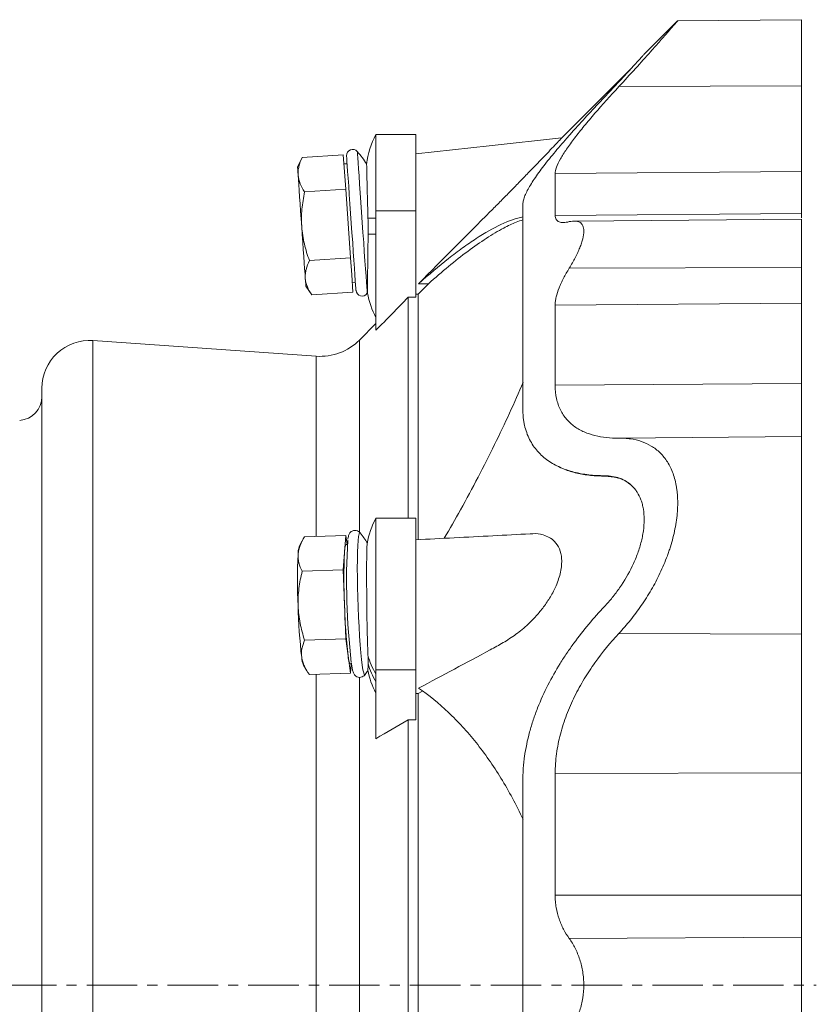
# Model space of a CAD drawing. Header units: millimetres. Extents: x -49 to 952, y -254 to 809.
# Tile 7 of 10: x 158 to 358, y 556 to 803. Entities that reach past the tile are written whole.
import ezdxf

# ---------------------------------------------------------------- set-up
doc = ezdxf.new("R2010")
doc.units = ezdxf.units.MM
doc.linetypes.add('CENTERX2', pattern=[20.32, 12.7, -2.54, 2.54, -2.54])
doc.layers.add('FORMAT', color=7, linetype='Continuous')

msp = doc.modelspace()

# ---------------------------------------------------------------- linework, layer by layer
at = {"color": 7, "linetype": 'Continuous', "lineweight": 15}
for p, q in [((323.6, 803.17), (315.2, 794.77)), ((354.74, 803.47), (323.6, 803.19)), ((312.19, 791.47), (294.43, 773.7)), ((257.74, 774.57), (247.74, 774.57)), ((247.74, 755.4), (247.74, 774.57)), ((257.74, 755.4), (257.74, 774.57)), ((229.2, 768.78), (228.03, 766.37)), ((239.54, 769.5), (229.2, 768.78)), ((239.54, 769.5), (239.84, 765.18)), ((240.5, 767.24), (239.7, 767.19)), ((239.84, 765.18), (240.14, 760.86)), ((240.14, 760.86), (229.81, 760.14)), ((240.14, 760.86), (240.75, 752.22)), ((247.74, 725.34), (247.74, 755.4)), ((257.74, 733.64), (257.74, 755.4)), ((354.74, 753.28), (298.08, 752.79)), ((240.75, 752.22), (241.35, 743.59)), ((241.35, 743.59), (231.02, 742.86)), ((241.35, 743.59), (241.65, 739.27)), ((354.74, 741.14), (296.35, 740.94)), ((241.65, 739.27), (241.95, 734.95)), ((230.12, 736.45), (231.62, 734.22)), ((241.79, 737.26), (242.59, 737.32)), ((260.94, 737.06), (258.34, 734.43)), ((260.94, 737.06), (258.47, 737.06)), ((241.95, 734.95), (231.62, 734.22)), ((255.86, 678.11), (255.86, 733.64)), ((257.74, 733.64), (255.86, 733.64)), ((258.34, 734.43), (257.74, 734.43)), ((258.34, 672.7), (258.34, 734.43)), ((247.74, 727.02), (243.61, 722.88)), ((232.73, 718.82), (176.58, 722.74)), ((163.74, 560.64), (163.74, 710.77)), ((354.74, 698.61), (308.9, 698.21)), ((305.22, 688.76), (305.36, 688.65)), ((257.74, 678.11), (247.74, 678.11)), ((247.74, 639.9), (247.74, 678.11)), ((257.74, 639.9), (257.74, 678.11)), ((240.14, 673.74), (229.81, 673.38)), ((240.14, 673.74), (239.84, 669.41)), ((240.47, 671.43), (240.14, 673.74)), ((243.78, 674.35), (243.77, 674.37)), ((229.23, 672.39), (228.46, 670.93)), ((240.54, 671.44), (240.22, 671.42)), ((239.84, 669.41), (239.54, 665.07)), ((239.54, 665.07), (229.2, 664.71)), ((239.54, 665.07), (239.84, 656.42)), ((239.84, 656.42), (240.14, 647.76)), ((240.14, 647.76), (229.81, 647.4)), ((240.14, 647.76), (240.75, 643.44)), ((240.75, 643.44), (241.35, 639.12)), ((229.5, 641.11), (230.37, 639.71)), ((241.35, 639.12), (231.02, 638.76)), ((241.27, 641.44), (241.58, 641.45)), ((241.35, 639.12), (241.51, 641.45)), ((247.74, 622.6), (247.74, 639.9)), ((257.74, 627.38), (257.74, 639.9)), ((245.02, 638.75), (245.03, 638.77)), ((259.48, 634.55), (258.34, 633.94)), ((258.34, 633.94), (257.74, 633.94)), ((258.34, 487.34), (258.34, 633.94)), ((257.74, 627.38), (255.86, 627.38)), ((255.86, 493.91), (255.86, 627.38)), ((354.74, 572.67), (296.35, 572.36)), ((163.74, 410.51), (163.74, 560.64))]:
    msp.add_line(p, q, dxfattribs=at)
at = {"color": 8, "linetype": 'Continuous', "lineweight": 0}
for p, q in [((354.74, 786.83), (308.84, 786.63)), ((354.74, 765.26), (292.82, 764.74)), ((247.74, 753.57), (245.74, 753.57)), ((257.74, 755.4), (247.74, 755.4)), ((354.74, 754.75), (292.82, 754.25)), ((247.74, 749.54), (245.78, 749.54)), ((354.74, 732.13), (292.82, 731.69)), ((176.58, 560.64), (176.58, 722.74)), ((243.61, 674.66), (243.61, 722.88)), ((232.73, 673.48), (232.73, 718.82)), ((354.74, 711.91), (292.82, 711.53)), ((354.74, 648.86), (308.84, 649.07)), ((257.74, 639.9), (247.74, 639.9)), ((232.73, 560.64), (232.73, 638.82)), ((243.61, 560.64), (243.61, 638.11)), ((354.74, 613.98), (292.82, 613.85)), ((354.74, 583.26), (292.82, 583.2)), ((176.58, 398.54), (176.58, 560.64)), ((232.73, 482.46), (232.73, 560.64)), ((243.61, 483.16), (243.61, 560.64))]:
    msp.add_line(p, q, dxfattribs=at)
at = {"color": 7, "linetype": 'Continuous', "lineweight": 15, "flags": 128}
for points in [[(294.43, 773.73), (276.23, 771.73), (257.74, 769.7)], [(240.36, 769.2), (240.37, 769.1), (240.4, 768.65), (240.46, 767.86), (240.53, 766.73), (240.63, 765.29), (240.75, 763.57), (240.89, 761.62), (241.04, 759.46), (241.2, 757.16), (241.37, 754.74), (241.54, 752.28)], [(228.03, 766.37), (228.04, 766.24), (228.06, 765.86), (228.11, 765.23), (228.17, 764.37)], [(228.17, 764.37), (228.24, 763.28), (228.34, 761.99), (228.44, 760.52), (228.55, 758.89), (228.67, 757.13), (228.8, 755.28), (228.94, 753.36), (229.07, 751.41)], [(229.07, 751.41), (229.21, 749.46), (229.35, 747.54), (229.48, 745.68), (229.6, 743.93), (229.71, 742.3), (229.81, 740.83), (229.91, 739.54), (229.98, 738.45)], [(241.54, 752.28), (241.72, 749.82), (241.89, 747.4), (242.05, 745.1), (242.2, 742.94), (242.33, 740.99), (242.45, 739.27), (242.55, 737.83), (242.63, 736.7), (242.69, 735.91), (242.72, 735.46), (242.73, 735.36)], [(229.98, 738.45), (230.04, 737.58), (230.09, 736.96), (230.11, 736.57), (230.12, 736.45)], [(289.72, 693.59), (289.82, 693.5), (289.91, 693.42)]]:
    msp.add_lwpolyline(points, dxfattribs=at)
at = {"color": 8, "linetype": 'Continuous', "lineweight": 0, "flags": 128}
for points in [[(243.06, 770.31), (243.07, 770.13), (243.11, 769.59), (243.17, 768.7), (243.26, 767.48), (243.36, 765.95), (243.49, 764.15), (243.63, 762.12), (243.79, 759.88), (243.95, 757.5), (244.13, 755.01), (244.3, 752.47)], [(244.3, 752.47), (244.48, 749.94), (244.66, 747.45), (244.82, 745.06), (244.98, 742.83), (245.12, 740.79), (245.25, 738.99), (245.35, 737.47), (245.44, 736.25), (245.5, 735.36), (245.54, 734.82), (245.55, 734.64)], [(243.77, 674.37), (243.63, 674.41), (243.49, 674.1), (243.36, 673.44), (243.26, 672.43), (243.17, 671.1), (243.11, 669.48), (243.07, 667.59), (243.06, 665.48), (243.07, 663.18), (243.11, 660.75), (243.17, 658.24), (243.26, 655.69), (243.36, 653.16), (243.49, 650.7), (243.63, 648.35), (243.79, 646.18), (243.95, 644.21), (244.13, 642.5), (244.3, 641.07)], [(244.3, 641.07), (244.48, 639.96), (244.66, 639.19), (244.82, 638.77), (244.98, 638.71), (245.02, 638.75)]]:
    msp.add_lwpolyline(points, dxfattribs=at)
at = {"color": 7, "linetype": 'Continuous', "lineweight": 15}
for centre, radius, start, end in [((266.49, 764.57), 21.25, 151.9275, 173.0842), ((241.89, 769.31), 1.53, 40.5838, 184), ((220.27, 750.79), 30, 33.0351, 40.5838), ((244.26, 735.46), 1.53, 184, 327.4162), ((220.27, 750.79), 30, 327.4162, 327.5529), ((266.49, 738.54), 21.25, 190.427, 208.0725), ((175.74, 710.77), 12, 86, 180), ((233.71, 732.78), 14, 266, 315), ((157.74, 708.66), 6, 274, 0), ((266.49, 668.11), 21.25, 151.9275, 170.377), ((220.27, 655.72), 30, 32.3427, 38.4448), ((243.61, 669.74), 3.79, 153.5487, 184.9938), ((419.75, 662.31), 179.39, 176.743, 186.5761), ((373.77, 662.5), 145.75, 177.4458, 182.5542), ((234.1, 669.09), 5.94, 161.9944, 180.9192), ((385.45, 662.91), 145.75, 177.4458, 182.5542), ((386.1, 660.11), 146.31, 181.4477, 186.5426), ((374.43, 659.71), 146.31, 181.4477, 186.5426), ((235.08, 643.36), 6.01, 183.0946, 201.9276), ((244.14, 643.26), 3.4, 176.9639, 212.3998), ((220.27, 655.72), 30, 325.5601, 327.9586), ((266.49, 644.09), 21.25, 191.5633, 208.0725)]:
    msp.add_arc(centre, radius, start, end, dxfattribs=at)
at = {"color": 8, "linetype": 'Continuous', "lineweight": 0}
for centre, radius, start, end in [((262.13, 647.83), 16.93, 194.4955, 211.7535), ((262.15, 645.82), 16.94, 194.9416, 211.7478)]:
    msp.add_arc(centre, radius, start, end, dxfattribs=at)
at = {"color": 7, "linetype": 'Continuous', "lineweight": 15}
for points, knots in [([(308.84, 786.63), (310.25, 788.17), (313.1, 791.28), (316.55, 795.14), (319.3, 798.24), (321.21, 800.42), (322.59, 802), (323.36, 802.89), (323.7, 803.28), (323.61, 803.18), (323.6, 803.17)], [0, 0, 0, 0, 0.180054, 0.364724, 0.500804, 0.640363, 0.755634, 0.874097, 0.989466, 1, 1, 1, 1]), ([(354.74, 803.47), (354.74, 803.47), (354.74, 803.35), (354.74, 802.89), (354.74, 802.55), (354.74, 801.66), (354.74, 801.12), (354.74, 799.85), (354.74, 799.13), (354.74, 797.55), (354.74, 796.7), (354.74, 794.89), (354.74, 793.94), (354.74, 791.97), (354.74, 790.96), (354.74, 788.91), (354.74, 787.87), (354.74, 786.83)], [0, 0, 0, 0, 0.125, 0.125, 0.25, 0.25, 0.375, 0.375, 0.5, 0.5, 0.625, 0.625, 0.75, 0.75, 0.875, 0.875, 1, 1, 1, 1]), ([(315.2, 794.77), (315.2, 794.77), (315.13, 794.69), (314.93, 794.47), (314.84, 794.38), (314.64, 794.16), (314.53, 794.03), (314.13, 793.59), (313.82, 793.24), (313.26, 792.64), (313.07, 792.42), (312.65, 791.96), (312.42, 791.72), (311.27, 790.47), (310.21, 789.31), (308.43, 787.4), (307.82, 786.74), (306.55, 785.39), (305.89, 784.69), (305.22, 783.98)], [0, 0, 0, 0, 0.125, 0.125, 0.1875, 0.1875, 0.25, 0.25, 0.375, 0.375, 0.4375, 0.4375, 0.5, 0.5, 0.75, 0.75, 0.875, 0.875, 1, 1, 1, 1]), ([(292.82, 764.74), (292.82, 765.19), (292.93, 765.73), (293.37, 766.97), (293.7, 767.66), (294.34, 768.81), (294.58, 769.22), (295.11, 770.05), (295.39, 770.48), (296.29, 771.8), (296.97, 772.73), (298.08, 774.19), (298.47, 774.69), (299.28, 775.7), (299.69, 776.21), (300.98, 777.77), (301.88, 778.84), (304.69, 782.08), (306.71, 784.32), (308.84, 786.63)], [0, 0, 0, 0, 0.125, 0.125, 0.25, 0.25, 0.3125, 0.3125, 0.375, 0.375, 0.5, 0.5, 0.5625, 0.5625, 0.625, 0.625, 0.75, 0.75, 1, 1, 1, 1]), ([(354.74, 765.26), (354.74, 766.04), (354.74, 767.11), (354.74, 769.8), (354.74, 771.43), (354.74, 775.17), (354.74, 777.27), (354.74, 781.84), (354.74, 784.29), (354.74, 786.83)], [0, 0, 0, 0, 0.25, 0.25, 0.5, 0.5, 0.75, 0.75, 1, 1, 1, 1]), ([(305.22, 783.98), (302.51, 781.13), (299.93, 778.35), (296.92, 774.99), (296.33, 774.32), (295.17, 773.01), (294.61, 772.36), (292.98, 770.45), (291.96, 769.22), (290.06, 766.84), (289.19, 765.69), (288.02, 764.05), (287.65, 763.51), (286.97, 762.48), (286.66, 761.99), (285.83, 760.56), (285.4, 759.69), (285.03, 758.72), (284.97, 758.53), (284.86, 758.16), (284.81, 757.99), (284.7, 757.47), (284.66, 757.16), (284.66, 756.87)], [0, 0, 0, 0, 0.25, 0.25, 0.3125, 0.3125, 0.375, 0.375, 0.5, 0.5, 0.625, 0.625, 0.6875, 0.6875, 0.75, 0.75, 0.875, 0.875, 0.90625, 0.90625, 0.9375, 0.9375, 1, 1, 1, 1]), ([(258.47, 737.06), (264.48, 743.11), (271.28, 749.96), (278.91, 757.62), (281.33, 760.06), (283.72, 762.51), (285.97, 764.83), (288.05, 766.98), (289.93, 768.94), (291.65, 770.75), (293.19, 772.39), (294.1, 773.35), (294.44, 773.72), (294.43, 773.71), (294.43, 773.7)], [0, 0, 0, 0, 0.437747, 0.496278, 0.554741, 0.614471, 0.674182, 0.726734, 0.780028, 0.832666, 0.887064, 0.949936, 0.981126, 1, 1, 1, 1]), ([(228.17, 764.37), (228.14, 764.73), (228.15, 765.1), (228.22, 765.84), (228.29, 766.21), (228.56, 767.31), (228.85, 768.05), (229.2, 768.78)], [0, 0, 0, 0, 0.25, 0.25, 0.5, 0.5, 1, 1, 1, 1]), ([(245.74, 753.57), (245.72, 754.42), (245.67, 756.15), (245.6, 758.58), (245.55, 760.83), (245.5, 762.81), (245.46, 764.48), (245.43, 765.79), (245.41, 766.69), (245.4, 767.15), (245.4, 767.14), (245.4, 767.13)], [0, 0, 0, 0, 0.114414, 0.232145, 0.346583, 0.464319, 0.579128, 0.697224, 0.812808, 0.931699, 1, 1, 1, 1]), ([(229.81, 760.14), (229.35, 760.82), (228.96, 761.51), (228.4, 762.91), (228.22, 763.63), (228.17, 764.37)], [0, 0, 0, 0, 0.5, 0.5, 1, 1, 1, 1]), ([(229.81, 760.14), (229.5, 758.71), (229.26, 757.24), (229, 754.33), (228.97, 752.87), (229.07, 751.41)], [0, 0, 0, 0, 0.5, 0.5, 1, 1, 1, 1]), ([(284.66, 756.87), (284.66, 754.6), (284.66, 751.8), (284.66, 745.14), (284.66, 741.29), (284.66, 732.62), (284.66, 727.81), (284.66, 717.35), (284.66, 711.7), (284.66, 705.72)], [0, 0, 0, 0, 0.25, 0.25, 0.5, 0.5, 0.75, 0.75, 1, 1, 1, 1]), ([(284.79, 753.9), (283.03, 753.53), (281.17, 752.87), (277.21, 751.02), (275.12, 749.83), (271.81, 747.67), (270.68, 746.89), (268.94, 745.63), (268.35, 745.19), (267.16, 744.3), (266.57, 743.83), (263.55, 741.46), (261.05, 739.35), (258.47, 737.06)], [0, 0, 0, 0, 0.25, 0.25, 0.5, 0.5, 0.625, 0.625, 0.6875, 0.6875, 0.75, 0.75, 1, 1, 1, 1]), ([(260.94, 737.06), (262.64, 738.54), (266.04, 741.49), (270.89, 745.3), (275.54, 748.58), (279.56, 750.95), (282.59, 752.43), (284.1, 752.94), (284.66, 753.12)], [0, 0, 0, 0, 0.1897782, 0.3795423, 0.5742453, 0.7689296, 0.9149695, 1, 1, 1, 1]), ([(296.35, 752.66), (295.82, 752.53), (295.35, 752.45), (294.7, 752.44), (294.5, 752.45), (294.12, 752.5), (293.95, 752.55), (293.48, 752.73), (293.23, 752.93), (292.99, 753.34), (292.92, 753.49), (292.84, 753.84), (292.82, 754.04), (292.82, 754.25)], [0, 0, 0, 0, 0.25, 0.25, 0.375, 0.375, 0.5, 0.5, 0.75, 0.75, 0.875, 0.875, 1, 1, 1, 1]), ([(354.74, 754.75), (354.74, 754.31), (354.74, 753.85), (354.74, 753.65), (354.74, 753.64)], [0, 0, 0, 0, 0.943859, 1, 1, 1, 1]), ([(354.74, 741.14), (354.74, 742.52), (354.74, 745.37), (354.74, 748.9), (354.74, 751.38), (354.74, 752.85), (354.74, 753.14), (354.74, 753.28)], [0, 0, 0, 0, 0.2099348, 0.4306486, 0.6560382, 0.8320764, 1, 1, 1, 1]), ([(229.07, 751.41), (229.13, 750.68), (229.21, 749.95), (229.44, 748.48), (229.58, 747.76), (230.08, 745.62), (230.51, 744.23), (231.02, 742.86)], [0, 0, 0, 0, 0.25, 0.25, 0.5, 0.5, 1, 1, 1, 1]), ([(296.35, 752.66), (296.9, 752.78), (297.39, 752.84), (298.06, 752.81), (298.27, 752.77), (298.66, 752.67), (298.84, 752.59), (299.32, 752.3), (299.57, 752.02), (299.83, 751.46), (299.89, 751.25), (299.98, 750.78), (300, 750.53), (300.01, 749.7), (299.92, 749.07), (299.67, 748.02), (299.56, 747.65), (299.31, 746.89), (299.17, 746.5), (298.85, 745.7), (298.67, 745.29), (298.28, 744.45), (298.07, 744.02), (297.4, 742.72), (296.9, 741.84), (296.35, 740.94)], [0, 0, 0, 0, 0.125, 0.125, 0.1875, 0.1875, 0.25, 0.25, 0.375, 0.375, 0.4375, 0.4375, 0.5, 0.5, 0.625, 0.625, 0.6875, 0.6875, 0.75, 0.75, 0.8125, 0.8125, 0.875, 0.875, 1, 1, 1, 1]), ([(245.78, 749.54), (245.76, 748.67), (245.74, 746.91), (245.71, 744.39), (245.68, 742.01), (245.65, 739.89), (245.63, 738.06), (245.61, 736.58), (245.6, 735.5), (245.59, 734.82), (245.59, 734.74), (245.59, 734.7)], [0, 0, 0, 0, 0.109727, 0.222636, 0.332371, 0.445285, 0.555094, 0.668079, 0.778016, 0.891133, 1, 1, 1, 1]), ([(229.98, 738.45), (229.96, 738.82), (229.96, 739.19), (230.03, 739.92), (230.1, 740.29), (230.37, 741.4), (230.66, 742.13), (231.02, 742.86)], [0, 0, 0, 0, 0.25, 0.25, 0.5, 0.5, 1, 1, 1, 1]), ([(296.35, 740.94), (295.82, 740.1), (295.35, 739.26), (294.7, 738.02), (294.5, 737.61), (294.12, 736.79), (293.95, 736.39), (293.48, 735.19), (293.23, 734.44), (292.99, 733.36), (292.92, 733.01), (292.84, 732.33), (292.82, 732), (292.82, 731.69)], [0, 0, 0, 0, 0.25, 0.25, 0.375, 0.375, 0.5, 0.5, 0.75, 0.75, 0.875, 0.875, 1, 1, 1, 1]), ([(354.74, 741.14), (354.74, 739.37), (354.74, 737.67), (354.74, 734.61), (354.74, 733.25), (354.74, 732.13)], [0, 0, 0, 0, 0.5, 0.5, 1, 1, 1, 1]), ([(231.62, 734.22), (231.16, 734.9), (230.78, 735.59), (230.21, 737), (230.03, 737.71), (229.98, 738.45)], [0, 0, 0, 0, 0.5, 0.5, 1, 1, 1, 1]), ([(284.79, 712.27), (283.66, 709.68), (281.39, 704.52), (277.58, 696.51), (273.47, 688.38), (269.25, 680.49), (266.3, 675.4), (264.91, 673.01)], [0, 0, 0, 0, 0.2014813, 0.4029796, 0.6102025, 0.8174424, 1, 1, 1, 1]), ([(292.82, 711.53), (292.82, 710.33), (292.93, 709.21), (293.37, 707.14), (293.7, 706.19), (294.34, 704.88), (294.58, 704.46), (295.11, 703.67), (295.39, 703.3), (296.29, 702.25), (296.97, 701.64), (298.08, 700.85), (298.47, 700.6), (299.28, 700.15), (299.69, 699.94), (300.98, 699.38), (301.88, 699.08), (304.69, 698.38), (306.71, 698.19), (308.84, 698.21)], [0, 0, 0, 0, 0.125, 0.125, 0.25, 0.25, 0.3125, 0.3125, 0.375, 0.375, 0.5, 0.5, 0.5625, 0.5625, 0.625, 0.625, 0.75, 0.75, 1, 1, 1, 1]), ([(354.74, 711.91), (354.74, 709.86), (354.74, 707.96), (354.74, 704.63), (354.74, 703.2), (354.74, 700.89), (354.74, 700.02), (354.74, 698.88), (354.74, 698.6), (354.74, 698.61)], [0, 0, 0, 0, 0.25, 0.25, 0.5, 0.5, 0.75, 0.75, 1, 1, 1, 1]), ([(305.22, 688.76), (302.51, 688.77), (299.93, 689.05), (296.92, 689.82), (296.33, 690), (295.17, 690.39), (294.61, 690.61), (292.98, 691.33), (291.96, 691.9), (290.06, 693.24), (289.19, 694.01), (288.02, 695.33), (287.65, 695.8), (286.97, 696.8), (286.66, 697.32), (285.83, 698.97), (285.4, 700.16), (285.03, 701.8), (284.97, 702.13), (284.86, 702.82), (284.81, 703.17), (284.7, 704.23), (284.66, 704.96), (284.66, 705.72)], [0, 0, 0, 0, 0.25, 0.25, 0.3125, 0.3125, 0.375, 0.375, 0.5, 0.5, 0.625, 0.625, 0.6875, 0.6875, 0.75, 0.75, 0.875, 0.875, 0.90625, 0.90625, 0.9375, 0.9375, 1, 1, 1, 1]), ([(354.74, 698.61), (354.74, 698.61), (354.74, 698.55), (354.74, 698.28), (354.74, 698.06), (354.74, 697.45), (354.74, 697.06), (354.74, 696.08), (354.74, 695.5), (354.74, 694.13), (354.74, 693.34), (354.74, 691.57), (354.74, 690.58), (354.74, 688.43), (354.74, 687.26), (354.74, 684.76), (354.74, 683.44), (354.74, 680.67), (354.74, 679.23), (354.74, 676.27), (354.74, 674.76), (354.74, 671.72), (354.74, 670.19), (354.74, 667.15), (354.74, 665.64), (354.74, 662.7), (354.74, 661.26), (354.74, 658.47), (354.74, 657.13), (354.74, 654.55), (354.74, 653.33), (354.74, 651), (354.74, 649.9), (354.74, 648.86)], [0, 0, 0, 0, 0.0625, 0.0625, 0.125, 0.125, 0.1875, 0.1875, 0.25, 0.25, 0.3125, 0.3125, 0.375, 0.375, 0.4375, 0.4375, 0.5, 0.5, 0.5625, 0.5625, 0.625, 0.625, 0.6875, 0.6875, 0.75, 0.75, 0.8125, 0.8125, 0.875, 0.875, 0.9375, 0.9375, 1, 1, 1, 1]), ([(308.84, 649.07), (309.84, 650.14), (310.81, 651.26), (312.69, 653.59), (313.59, 654.8), (314.9, 656.7), (315.33, 657.35), (316.16, 658.66), (316.57, 659.34), (317.76, 661.39), (318.5, 662.79), (319.85, 665.66), (320.47, 667.12), (321.16, 668.99), (321.29, 669.37), (321.55, 670.12), (321.67, 670.5), (322.03, 671.63), (322.24, 672.38), (322.82, 674.62), (323.12, 676.11), (323.52, 679.09), (323.62, 680.51), (323.63, 682.57), (323.6, 683.24), (323.53, 684.23), (323.5, 684.56), (323.42, 685.2), (323.38, 685.52), (323.13, 687.08), (322.83, 688.23), (322.26, 689.82), (322.04, 690.33), (321.57, 691.3), (321.32, 691.77), (320.5, 693.07), (319.88, 693.83), (318.86, 694.83), (318.5, 695.15), (317.76, 695.72), (317.37, 695.98), (316.19, 696.7), (315.36, 697.08), (313.62, 697.67), (312.71, 697.89), (311.29, 698.09), (310.81, 698.14), (309.84, 698.2), (309.34, 698.22), (308.84, 698.21)], [0, 0, 0, 0, 0.0625, 0.0625, 0.125, 0.125, 0.15625, 0.15625, 0.1875, 0.1875, 0.25, 0.25, 0.3125, 0.3125, 0.328125, 0.328125, 0.34375, 0.34375, 0.375, 0.375, 0.4375, 0.4375, 0.5, 0.5, 0.53125, 0.53125, 0.546875, 0.546875, 0.5625, 0.5625, 0.625, 0.625, 0.65625, 0.65625, 0.6875, 0.6875, 0.75, 0.75, 0.78125, 0.78125, 0.8125, 0.8125, 0.875, 0.875, 0.9375, 0.9375, 0.96875, 0.96875, 1, 1, 1, 1]), ([(293.47, 691.16), (294, 690.88), (295.48, 690.12), (298.25, 689.35), (301.67, 688.75), (304.13, 688.68), (305.36, 688.65)], [0, 0, 0, 0, 0.155982, 0.431947, 0.715946, 1, 1, 1, 1]), ([(315.2, 677.71), (315.2, 678.63), (315.13, 679.51), (314.93, 680.74), (314.84, 681.14), (314.64, 681.91), (314.53, 682.29), (314.13, 683.36), (313.82, 684), (313.26, 684.88), (313.07, 685.15), (312.65, 685.68), (312.42, 685.92), (311.27, 687.05), (310.21, 687.69), (308.43, 688.33), (307.82, 688.49), (306.55, 688.7), (305.89, 688.75), (305.22, 688.76)], [0, 0, 0, 0, 0.125, 0.125, 0.1875, 0.1875, 0.25, 0.25, 0.375, 0.375, 0.4375, 0.4375, 0.5, 0.5, 0.75, 0.75, 0.875, 0.875, 1, 1, 1, 1]), ([(305.36, 688.65), (306.39, 688.56), (308.46, 688.38), (310.52, 687.57), (311.44, 686.75), (311.6, 686.61)], [0, 0, 0, 0, 0.452334, 0.90389, 1, 1, 1, 1]), ([(315.2, 677.71), (315.2, 676.78), (315.13, 675.83), (314.93, 674.37), (314.84, 673.88), (314.64, 672.89), (314.53, 672.38), (314.13, 670.88), (313.82, 669.88), (313.26, 668.4), (313.07, 667.91), (312.65, 666.93), (312.42, 666.44), (311.27, 664.06), (310.21, 662.27), (308.43, 659.71), (307.82, 658.9), (306.55, 657.33), (305.89, 656.58), (305.22, 655.86)], [0, 0, 0, 0, 0.125, 0.125, 0.1875, 0.1875, 0.25, 0.25, 0.375, 0.375, 0.4375, 0.4375, 0.5, 0.5, 0.75, 0.75, 0.875, 0.875, 1, 1, 1, 1]), ([(243.84, 674.28), (243.76, 674.38), (243.6, 674.59), (243.11, 674.92), (242.43, 675.06), (241.76, 674.88), (241.31, 674.52), (241.05, 674.17), (240.9, 673.83), (240.77, 673.41), (240.7, 673.1), (240.67, 672.8), (240.67, 672.78)], [0, 0, 0, 0, 0.081839, 0.171216, 0.263443, 0.360778, 0.442095, 0.523914, 0.61961, 0.752663, 0.983281, 1, 1, 1, 1]), ([(286.54, 674.15), (283.41, 673.98), (273.81, 673.47), (264.21, 672.97), (257.74, 672.64)], [0, 0, 0, 0, 0.326489, 1, 1, 1, 1]), ([(258.47, 635.33), (264.48, 638.52), (271.57, 642.28), (279.74, 646.71), (282.96, 648.78), (285.75, 651.06), (288.06, 653.44), (289.94, 655.72), (291.66, 658.27), (293.19, 661.22), (294.12, 663.97), (294.46, 666.26), (294.48, 668.31), (293.98, 670.49), (292.81, 672.22), (291.35, 673.3), (289.52, 673.99), (287.9, 674.27), (286.75, 674.13), (286.55, 674.1)], [0, 0, 0, 0, 0.333617, 0.393742, 0.453872, 0.513605, 0.553957, 0.594274, 0.635118, 0.675847, 0.723763, 0.747963, 0.772155, 0.815424, 0.860048, 0.896182, 0.93238, 0.987979, 1, 1, 1, 1]), ([(228.17, 669), (228.19, 669.37), (228.25, 669.74), (228.42, 670.47), (228.54, 670.84), (228.97, 671.94), (229.35, 672.66), (229.81, 673.38)], [0, 0, 0, 0, 0.25, 0.25, 0.5, 0.5, 1, 1, 1, 1]), ([(245.74, 643.59), (245.74, 643.77), (245.7, 644.48), (245.65, 645.94), (245.58, 648.09), (245.53, 650.49), (245.48, 653.02), (245.45, 655.65), (245.42, 658.29), (245.41, 660.89), (245.4, 663.34), (245.4, 665.61), (245.41, 667.6), (245.43, 669.27), (245.47, 670.54), (245.5, 671.38), (245.53, 671.57), (245.55, 671.66)], [0, 0, 0, 0, 0.023037, 0.092523, 0.164025, 0.233502, 0.30498, 0.37473, 0.446475, 0.51672, 0.588975, 0.659668, 0.732406, 0.803165, 0.875996, 0.946376, 1, 1, 1, 1]), ([(229.2, 664.71), (228.84, 665.41), (228.56, 666.11), (228.19, 667.54), (228.12, 668.26), (228.17, 669)], [0, 0, 0, 0, 0.5, 0.5, 1, 1, 1, 1]), ([(228.17, 656.01), (228.14, 656.74), (228.15, 657.48), (228.22, 658.95), (228.29, 659.67), (228.56, 661.85), (228.85, 663.28), (229.2, 664.71)], [0, 0, 0, 0, 0.25, 0.25, 0.5, 0.5, 1, 1, 1, 1]), ([(229.81, 647.4), (229.35, 648.8), (228.96, 650.22), (228.4, 653.08), (228.22, 654.53), (228.17, 656.01)], [0, 0, 0, 0, 0.5, 0.5, 1, 1, 1, 1]), ([(305.22, 655.86), (302.51, 653), (299.93, 649.94), (296.92, 645.81), (296.33, 644.96), (295.17, 643.26), (294.61, 642.39), (292.98, 639.76), (291.96, 637.96), (290.06, 634.24), (289.19, 632.33), (288.02, 629.36), (287.65, 628.35), (286.97, 626.32), (286.66, 625.31), (285.83, 622.24), (285.4, 620.17), (285.03, 617.56), (284.97, 617.04), (284.86, 615.99), (284.81, 615.46), (284.7, 613.89), (284.66, 612.84), (284.66, 611.8)], [0, 0, 0, 0, 0.25, 0.25, 0.3125, 0.3125, 0.375, 0.375, 0.5, 0.5, 0.625, 0.625, 0.6875, 0.6875, 0.75, 0.75, 0.875, 0.875, 0.90625, 0.90625, 0.9375, 0.9375, 1, 1, 1, 1]), ([(292.82, 613.85), (292.82, 615.51), (292.93, 617.16), (293.37, 620.47), (293.7, 622.11), (294.34, 624.57), (294.58, 625.4), (295.11, 627.02), (295.39, 627.82), (296.29, 630.19), (296.97, 631.73), (298.08, 633.98), (298.47, 634.72), (299.28, 636.19), (299.69, 636.91), (300.98, 639.04), (301.88, 640.4), (304.69, 644.34), (306.71, 646.78), (308.84, 649.07)], [0, 0, 0, 0, 0.125, 0.125, 0.25, 0.25, 0.3125, 0.3125, 0.375, 0.375, 0.5, 0.5, 0.5625, 0.5625, 0.625, 0.625, 0.75, 0.75, 1, 1, 1, 1]), ([(229.81, 647.4), (229.5, 646.68), (229.26, 645.95), (229, 644.5), (228.97, 643.77), (229.07, 643.03)], [0, 0, 0, 0, 0.5, 0.5, 1, 1, 1, 1]), ([(354.74, 613.98), (354.74, 616.82), (354.74, 619.79), (354.74, 625.82), (354.74, 628.88), (354.74, 634.92), (354.74, 637.89), (354.74, 643.6), (354.74, 646.33), (354.74, 648.86)], [0, 0, 0, 0, 0.25, 0.25, 0.5, 0.5, 0.75, 0.75, 1, 1, 1, 1]), ([(229.07, 643.03), (229.13, 642.67), (229.21, 642.3), (229.44, 641.57), (229.58, 641.21), (230.08, 640.14), (230.51, 639.45), (231.02, 638.76)], [0, 0, 0, 0, 0.25, 0.25, 0.5, 0.5, 1, 1, 1, 1]), ([(241.56, 641.61), (241.59, 641.41), (241.67, 640.8), (241.83, 639.97), (241.99, 639.37), (242.21, 638.89), (242.47, 638.53), (242.92, 638.17), (243.59, 637.97), (244.29, 638.1), (244.78, 638.44), (245, 638.71), (245.06, 638.83), (245.07, 638.85)], [0, 0, 0, 0, 0.101025, 0.301422, 0.512688, 0.599069, 0.664482, 0.728242, 0.79392, 0.866902, 0.926243, 0.984183, 1, 1, 1, 1]), ([(245.74, 643.59), (245.76, 643.18), (245.78, 642.8), (245.79, 642.09), (245.79, 641.76), (245.78, 641.45)], [0, 0, 0, 0, 0.5, 0.5, 1, 1, 1, 1]), ([(245.78, 641.45), (245.77, 641.15), (245.75, 640.49), (245.72, 639.91), (245.7, 639.84), (245.69, 639.81)], [0, 0, 0, 0, 0.31198, 0.683356, 1, 1, 1, 1]), ([(284.79, 602.27), (283.03, 605.99), (281.17, 609.44), (277.21, 615.89), (275.12, 618.87), (271.81, 623.01), (270.68, 624.34), (268.94, 626.24), (268.35, 626.86), (267.16, 628.07), (266.57, 628.65), (263.55, 631.51), (261.05, 633.54), (258.47, 635.33)], [0, 0, 0, 0, 0.25, 0.25, 0.5, 0.5, 0.625, 0.625, 0.6875, 0.6875, 0.75, 0.75, 1, 1, 1, 1]), ([(284.66, 611.8), (284.66, 603.55), (284.66, 595.09), (284.66, 577.97), (284.66, 569.31), (284.66, 551.98), (284.66, 543.31), (284.66, 526.19), (284.66, 517.74), (284.66, 509.48)], [0, 0, 0, 0, 0.25, 0.25, 0.5, 0.5, 0.75, 0.75, 1, 1, 1, 1]), ([(296.35, 572.36), (295.82, 573.07), (295.35, 573.83), (294.7, 575.06), (294.5, 575.48), (294.12, 576.35), (293.95, 576.8), (293.48, 578.18), (293.23, 579.14), (292.99, 580.62), (292.92, 581.13), (292.84, 582.15), (292.82, 582.68), (292.82, 583.2)], [0, 0, 0, 0, 0.25, 0.25, 0.375, 0.375, 0.5, 0.5, 0.75, 0.75, 0.875, 0.875, 1, 1, 1, 1]), ([(354.74, 572.67), (354.74, 574.17), (354.74, 575.86), (354.74, 579.46), (354.74, 581.37), (354.74, 583.26)], [0, 0, 0, 0, 0.5, 0.5, 1, 1, 1, 1]), ([(296.35, 572.36), (296.9, 571.59), (297.39, 570.77), (298.06, 569.44), (298.27, 568.98), (298.66, 568.04), (298.84, 567.55), (299.32, 566.05), (299.57, 565.02), (299.83, 563.41), (299.89, 562.87), (299.98, 561.76), (300, 561.21), (300.01, 559.56), (299.92, 558.46), (299.67, 556.84), (299.56, 556.3), (299.31, 555.26), (299.17, 554.75), (298.85, 553.75), (298.67, 553.27), (298.28, 552.31), (298.07, 551.85), (297.4, 550.52), (296.9, 549.7), (296.35, 548.93)], [0, 0, 0, 0, 0.125, 0.125, 0.1875, 0.1875, 0.25, 0.25, 0.375, 0.375, 0.4375, 0.4375, 0.5, 0.5, 0.625, 0.625, 0.6875, 0.6875, 0.75, 0.75, 0.8125, 0.8125, 0.875, 0.875, 1, 1, 1, 1]), ([(354.74, 548.62), (354.74, 549.41), (354.74, 550.28), (354.74, 552.12), (354.74, 553.11), (354.74, 555.16), (354.74, 556.23), (354.74, 558.41), (354.74, 559.53), (354.74, 561.76), (354.74, 562.87), (354.74, 565.06), (354.74, 566.13), (354.74, 568.18), (354.74, 569.16), (354.74, 571), (354.74, 571.87), (354.74, 572.67)], [0, 0, 0, 0, 0.125, 0.125, 0.25, 0.25, 0.375, 0.375, 0.5, 0.5, 0.625, 0.625, 0.75, 0.75, 0.875, 0.875, 1, 1, 1, 1])]:
    msp.add_open_spline(points, degree=3, knots=knots, dxfattribs=at)
for points in [[(292.82, 764.74), (292.82, 761.97), (292.82, 758.46), (292.82, 754.25)], [(354.74, 765.26), (354.74, 762.48), (354.74, 758.96), (354.74, 754.75)], [(245.74, 753.57), (245.78, 752.23), (245.79, 750.89), (245.78, 749.54)], [(255.86, 733.64), (253.15, 730.88), (250.45, 728.11), (247.74, 725.34)], [(292.82, 711.53), (292.82, 718.81), (292.82, 725.57), (292.82, 731.69)], [(354.74, 711.91), (354.74, 719.22), (354.74, 725.99), (354.74, 732.13)], [(255.86, 627.38), (253.15, 625.78), (250.45, 624.19), (247.74, 622.6)], [(292.82, 613.85), (292.82, 603.8), (292.82, 593.53), (292.82, 583.2)], [(354.74, 613.98), (354.74, 603.91), (354.74, 593.61), (354.74, 583.26)]]:
    msp.add_open_spline(points, degree=3, dxfattribs=at)
at = {"layer": 'FORMAT', "linetype": 'CENTERX2', "lineweight": 0}
msp.add_line((-48.51, 560.64), (358.48, 560.64), dxfattribs=at)

doc.saveas('drawing.dxf')
